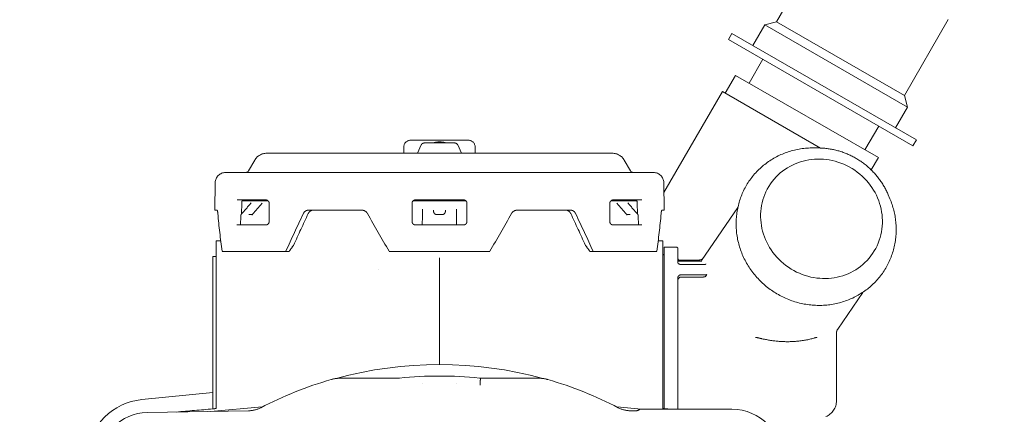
# Model space of a CAD drawing. Header units: millimetres. Extents: x -25606 to 96684, y -22894 to 47132.
# Tile 74 of 89: x 9481 to 9624, y 7687 to 7745. Entities that reach past the tile are written whole.
import ezdxf

# ---------------------------------------------------------------- set-up
doc = ezdxf.new("R2010")
doc.units = ezdxf.units.MM
doc.header["$LTSCALE"] = 50
doc.linetypes.add('A_CARA_16', pattern=[11.4, 6, -1.8, 0, -1.8, 0, -1.8])
doc.layers.add('CA_TG', color=9, linetype='A_CARA_16', lineweight=13)

# ---------------------------------------------------------------- blocks, each defined once
blk = doc.blocks.new('tg')
h = blk.add_hatch()
h.set_pattern_fill('ANSI31', color=252, scale=254, angle=345, style=0)
h.set_pattern_definition([(30, (1065.013, 4011), (-15.87501, 27.4963), [])])
edge = h.paths.add_edge_path()
edge.add_spline(control_points=[(5561.44, 7111.52), (5560.77, 7111.63), (5560.1, 7111.75), (5559.44, 7111.88)], knot_values=[13.825662, 13.825662, 13.825662, 13.825662, 14.000098, 14.000098, 14.000098, 14.000098], degree=3, periodic=0)
edge.add_line((5559.44, 7111.88), (5559.44, 7111.88))
edge.add_line((5559.44, 7111.88), (5559.44, 7148.08))
edge.add_line((5559.44, 7148.08), (5561.44, 7148.08))
edge.add_line((5561.44, 7148.08), (5561.44, 7111.52))
edge.add_line((5561.44, 7111.52), (5561.44, 7111.52))
edge = h.paths.add_edge_path()
edge.add_line((4448.44, 6141.46), (4448.44, 6226.45))
edge.add_spline(control_points=[(4448.44, 6226.45), (4449.11, 6226.22), (4449.78, 6225.97), (4450.44, 6225.72)], knot_values=[10.864235, 10.864235, 10.864235, 10.864235, 11.074814, 11.074814, 11.074814, 11.074814], degree=3, periodic=0)
edge.add_line((4450.44, 6225.72), (4450.44, 6225.72))
edge.add_line((4450.44, 6225.72), (4450.44, 6142.04))
edge.add_spline(control_points=[(4450.44, 6142.04), (4450.27, 6141.99), (4450.09, 6141.94), (4449.43, 6141.74), (4448.94, 6141.6), (4448.44, 6141.46)], knot_values=[22.713594, 22.713594, 22.713594, 22.713594, 22.768373, 22.768373, 22.922016, 22.922016, 22.922016, 22.922016], degree=3, periodic=0)
edge = h.paths.add_edge_path()
edge.add_ellipse((5557.44, 6158.55), major_axis=(-3, 4), ratio=1, start_angle=270, end_angle=299.5519)
edge.add_line((5559.44, 6163.13), (5559.44, 6212.82))
edge.add_line((5559.44, 6212.82), (5559.44, 6212.82))
edge.add_spline(control_points=[(5559.44, 6212.82), (5559.83, 6212.95), (5560.22, 6213.08), (5560.89, 6213.27), (5561.16, 6213.35), (5561.44, 6213.43)], knot_values=[5.579232, 5.579232, 5.579232, 5.579232, 5.705995, 5.705995, 5.795124, 5.795124, 5.795124, 5.795124], degree=3, periodic=0)
edge.add_line((5561.44, 6213.43), (5561.44, 6161.55))
at = {"color": 252}
for p, q in [((5515.38, 6782.38), (5509.01, 6771.33)), ((5509.01, 6771.33), (5507.3, 6770.88)), ((5527.63, 6760.58), (5509.01, 6771.33)), ((5534, 6771.63), (5527.63, 6760.58)), ((5507.3, 6770.88), (5505.55, 6767.84)), ((5528.08, 6758.88), (5507.3, 6770.88)), ((5502.02, 6768.73), (5502.52, 6769.59)), ((5528.86, 6753.23), (5502.02, 6768.73)), ((5529.36, 6754.09), (5502.52, 6769.59)), ((5507, 6765.85), (5505, 6762.39)), ((5503.05, 6763.51), (5501.55, 6760.92)), ((5523.83, 6751.51), (5503.05, 6763.51)), ((5492.6, 6746.42), (5501.12, 6761.17)), ((5515.41, 6752.91), (5501.12, 6761.17)), ((5527.63, 6760.58), (5528.08, 6758.88)), ((5528.08, 6758.88), (5526.33, 6755.84)), ((5523.88, 6756.1), (5521.88, 6752.64)), ((5529.36, 6754.09), (5528.86, 6753.23)), ((5454.74, 6753.05), (5454.74, 6752.15)), ((5464.14, 6754.05), (5455.74, 6754.05)), ((5457.29, 6753.36), (5456.72, 6752.15)), ((5457.74, 6753.65), (5462.14, 6753.65)), ((5462.59, 6753.36), (5463.16, 6752.15)), ((5465.14, 6753.05), (5465.14, 6752.15)), ((5515.26, 6752.92), (5514.61, 6752.93)), ((5485.1, 6752.15), (5434.78, 6752.15)), ((5523.83, 6751.51), (5522.8, 6749.72)), ((5433.05, 6751.15), (5432.15, 6749.6)), ((5486.83, 6751.15), (5487.73, 6749.6)), ((5491.09, 6749.35), (5428.8, 6749.35)), ((5490.8, 6749.35), (5490.8, 6749.35)), ((5427.3, 6747.87), (5427.25, 6743.85)), ((5492.59, 6747.87), (5492.63, 6743.85)), ((5525.27, 6746.1), (5525.52, 6745.5)), ((5430.5, 6745.35), (5434.65, 6745.35)), ((5431.13, 6743.31), (5431.15, 6744.85)), ((5435.01, 6745.2), (5431.2, 6745.2)), ((5434.14, 6744.88), (5434.14, 6744.88)), ((5435.15, 6742.2), (5435.15, 6744.85)), ((5455.94, 6744.85), (5455.94, 6742.2)), ((5463.8, 6745.2), (5456.08, 6745.2)), ((5456.44, 6745.35), (5463.44, 6745.35)), ((5463.94, 6742.2), (5463.94, 6744.85)), ((5484.73, 6744.85), (5484.73, 6742.2)), ((5488.68, 6745.2), (5484.87, 6745.2)), ((5485.23, 6745.35), (5489.38, 6745.35)), ((5488.74, 6744.85), (5488.75, 6743.31)), ((5498.09, 6736.5), (5503.37, 6744.25)), ((5427.25, 6743.85), (5427.55, 6743.85)), ((5430.98, 6741.7), (5431.01, 6743)), ((5432.2, 6743.2), (5432.2, 6743.2)), ((5432.69, 6743.2), (5432.2, 6743.2)), ((5432.67, 6743.14), (5432.67, 6743.14)), ((5432.77, 6743.32), (5432.77, 6743.32)), ((5440.83, 6743.85), (5448.64, 6743.85)), ((5457.46, 6743), (5457.44, 6741.7)), ((5457.48, 6743.98), (5457.46, 6743)), ((5459.08, 6743.69), (5459.08, 6743.69)), ((5460.44, 6743.2), (5459.44, 6743.2)), ((5460.8, 6743.87), (5460.8, 6743.69)), ((5460.8, 6743.69), (5460.8, 6743.69)), ((5462.42, 6743), (5462.4, 6743.98)), ((5462.44, 6741.7), (5462.42, 6743)), ((5471.24, 6743.85), (5479.05, 6743.85)), ((5487.11, 6743.32), (5487.11, 6743.32)), ((5487.19, 6743.2), (5487.69, 6743.2)), ((5488.87, 6743), (5488.9, 6741.7)), ((5492.33, 6743.85), (5492.63, 6743.85)), ((5434.65, 6741.7), (5430.46, 6741.7)), ((5463.44, 6741.7), (5456.44, 6741.7)), ((5489.42, 6741.7), (5485.23, 6741.7)), ((5427.44, 6739.36), (5428.1, 6739.37)), ((5427.44, 6714.92), (5427.44, 6739.36)), ((5492.44, 6739.36), (5491.78, 6739.37)), ((5492.44, 6739.36), (5492.44, 6714.92)), ((5492.64, 6738.45), (5492.64, 6714.91)), ((5492.64, 6738.45), (5494.44, 6738.45)), ((5426.94, 6737.11), (5427.44, 6737.12)), ((5426.94, 6714.89), (5426.94, 6737.11)), ((5428.31, 6737.85), (5438.05, 6737.85)), ((5452.6, 6737.85), (5467.28, 6737.85)), ((5491.57, 6737.85), (5481.83, 6737.85)), ((5492.44, 6737.31), (5492.44, 6737.31)), ((5494.64, 6738.25), (5494.64, 6736.15)), ((5494.84, 6736.57), (5497.63, 6736.57)), ((5494.84, 6736.4), (5498.04, 6736.4)), ((5498.57, 6735.93), (5495.14, 6735.93)), ((5498.04, 6736.4), (5498.04, 6736.4)), ((5451.02, 6735.23), (5451.02, 6735.23)), ((5459.94, 6734.87), (5459.94, 6734.88)), ((5459.94, 6721.35), (5459.94, 6734.4)), ((5494.64, 6734.02), (5494.64, 6714.85)), ((5495.14, 6734.43), (5498.65, 6734.43)), ((5498.26, 6734.1), (5495.14, 6734.1)), ((5498.85, 6734.48), (5498.66, 6734.19)), ((5517.91, 6726.52), (5521.55, 6731.87)), ((5517.74, 6726.02), (5517.74, 6716.07)), ((5517.91, 6726.52), (5517.91, 6726.52)), ((5505.93, 6725.31), (5505.93, 6725.31)), ((5445.55, 6719.35), (5453.82, 6719.35)), ((5465.9, 6719.35), (5465.9, 6719.35)), ((5466.06, 6719.35), (5474.33, 6719.35)), ((5426.94, 6717.28), (5416.6, 6716.23)), ((5417.39, 6714.35), (5432.14, 6714.61)), ((5434.13, 6715.17), (5426.63, 6714.51)), ((5489.37, 6714.85), (5485.75, 6715.17)), ((5487.74, 6714.61), (5488.44, 6714.59)), ((5489.13, 6714.85), (5489.13, 6714.85)), ((5502.37, 6714.85), (5489.37, 6714.85))]:
    blk.add_line(p, q, dxfattribs=at)
for centre, radius, start, end in [((5455.74, 6753.05), 1, 90.0001, 180), ((5457.74, 6753.15), 0.5, 90, 155), ((5462.14, 6753.15), 0.5, 25, 90), ((5464.14, 6753.05), 1, 0, 89.9999), ((5434.78, 6750.15), 2, 90, 150), ((5485.1, 6750.15), 2, 30, 90), ((5428.8, 6747.85), 1.5, 90, 179.4), ((5431.72, 6749.85), 0.5, 270, 330), ((5488.16, 6749.85), 0.5, 210, 270), ((5491.09, 6747.85), 1.5, 0.6, 90), ((5431.51, 6742.99), 0.5, 138.798, 178.6864), ((5433.15, 6742.99), 0.5, 138.7831, 162.0492), ((5459.58, 6743.7), 0.5, 265.3172, 269.9992), ((5460.3, 6743.7), 0.5, 270, 274.627), ((5486.74, 6742.99), 0.5, 17.9506, 41.217), ((5488.37, 6742.99), 0.5, 1.3136, 41.202), ((5494.44, 6738.25), 0.2, 359.9995, 90), ((5492.44, 6737.51), 0.2, 270.5, 359.9999), ((5494.84, 6736.6), 0.2, 180.0002, 270), ((5459.94, 6664.85), 56.5, 74.5366, 105.4634), ((5459.94, 6664.85), 54.82, 83.9224, 96.0776), ((5459.94, 6664.85), 56.55, 106.212, 117.4034), ((5445.55, 6714.35), 5, 90, 106.2121), ((5453.82, 6722.35), 3, 270, 276.0776), ((5459.94, 6664.89), 53.71, 92.6145, 92.6146), ((5459.94, 6664.79), 53.81, 87.3854, 87.3855), ((5474.33, 6714.35), 5, 73.7879, 90), ((5459.94, 6664.85), 56.55, 62.5966, 73.788), ((5417.51, 6707.28), 9, 95.805, 173.4332), ((5515.24, 6716.07), 2.5, 292.5, 0), ((5417.51, 6707.28), 7.07, 91, 179), ((5432.07, 6718.6), 4, 270.9998, 297.4037), ((5487.81, 6718.6), 4, 242.5963, 269.0002), ((5502.37, 6707.28), 7.57, 0, 89)]:
    blk.add_arc(centre, radius, start, end, dxfattribs=at)
blk.add_ellipse((5515.56, 6742.6), major_axis=(-7.44, 5.07), ratio=0.951251, dxfattribs=at)
for centre, major_axis, ratio, start_param, end_param in [((5459.94, 6751.42), (0, 55.9), 0.583239, 1.715561, 1.815965), ((5459.42, 6751.42), (30.37, 55.52), 0.213624, 1.831897, 1.932301), ((5459.45, 6751.46), (29, 53), 0.213624, 1.83969, 1.92706), ((5460.46, 6751.42), (-30.37, 55.52), 0.213624, 1.599226, 1.69963), ((5459.42, 6751.42), (-30.37, -55.52), 0.213624, 1.441963, 1.542367), ((5460.43, 6751.46), (29, -53), 0.213624, 1.214533, 1.301903), ((5460.46, 6751.42), (30.37, -55.52), 0.213624, 1.209292, 1.309696), ((5459.94, 6751.42), (0, 55.9), 0.583239, 4.46722, 4.567624), ((4458.49, 4808.05), (1012.93, 1964.27), 0.030912, 0.201675, 0.204228), ((6461.4, 4808.05), (1012.93, -1964.27), 0.030912, 2.937365, 2.939918), ((5494.84, 6736.89), (0, -0.325), 0.616038, 4.712389, 6.283185), ((5494.44, 6736.15), (0.2, 0), 0.858845, 0.000044, 0.000131), ((5459.94, 6734.37), (0, 0.5), 0.00002, 4.764701, 6.230873), ((5495.14, 6733.62), (-0.5, 0), 0.970444, 4.712389, 6.283185), ((5514.32, 6725.68), (0.139, -0.48), 0.433106, 6.283096, 6.283185), ((5465.98, 6720.85), (-3, 0.05), 0.499836, 1.552403, 1.606114), ((5486.79, 6720.36), (-173.92, -15.21), 0.00149, 1.186601, 1.219451), ((5488.45, 6715.59), (-0.683, 0.732), 0.998824, 2.374236, 3.127907), ((5433.1, 6720.36), (173.92, -15.21), 0.00149, 5.063734, 5.066266), ((5502.45, 6713.01), (-3.73, 0.05), 0.493037, 4.706542, 4.741937)]:
    blk.add_ellipse(centre, major_axis=major_axis, ratio=ratio, start_param=start_param, end_param=end_param, dxfattribs=at)
for points, knots in [([(4992.93, 6595.84), (4997.01, 6595.84), (4999, 6596.2), (5004.33, 6598.24), (5007.13, 6599.64), (5019.37, 6606.83), (5032.56, 6615.85), (5082.68, 6648.22), (5130.58, 6677.42), (5242.37, 6741.85), (5303.21, 6776.12), (5372.37, 6815.64), (5392.04, 6826.92), (5416.14, 6840.18), (5423.28, 6843.99), (5436.02, 6850.34), (5441.63, 6852.89), (5451.63, 6856.63), (5456.11, 6857.93), (5465.42, 6859.32), (5470.31, 6859.23), (5478.76, 6857.39), (5482.32, 6855.97), (5486.82, 6853.68), (5487.97, 6853.05), (5489.12, 6852.39)], [1, 1, 1, 1, 1.148821, 1.148821, 1.255648, 1.255648, 1.507157, 1.507157, 1.907157, 1.907157, 2.307157, 2.307157, 2.507157, 2.507157, 2.607157, 2.607157, 2.705367, 2.705367, 2.794757, 2.794757, 2.890784, 2.890784, 2.971439, 2.971439, 3, 3, 3, 3]), ([(4992.93, 6570.84), (5000.41, 6570.84), (5007.65, 6572.37), (5021.46, 6578.66), (5028.38, 6583.13), (5058.41, 6602.72), (5092.69, 6625.28), (5190.18, 6683.37), (5252.5, 6718.55), (5333.62, 6764.7), (5358.49, 6778.93), (5400.89, 6803.12), (5418.44, 6813.09), (5438.89, 6823.9), (5444.75, 6826.81), (5457.15, 6832.29), (5462.34, 6833.75), (5467.52, 6834.19), (5468.8, 6834.05), (5471.6, 6833.26), (5473.06, 6832.67), (5475.49, 6831.37), (5476.04, 6831.07), (5476.62, 6830.74)], [1, 1, 1, 1, 1.178713, 1.178713, 1.361279, 1.361279, 1.761279, 1.761279, 2.161279, 2.161279, 2.361279, 2.361279, 2.561279, 2.561279, 2.661279, 2.661279, 2.813576, 2.813576, 2.906423, 2.906423, 2.980207, 2.980207, 3, 3, 3, 3]), ([(5459.94, 6753.8), (5459.94, 6753.8), (5459.94, 6753.8), (5459.94, 6753.8), (5459.86, 6753.8), (5459.78, 6753.8), (5459.7, 6753.79)], [0.49990091, 0.49990091, 0.49990091, 0.49990091, 0.5, 0.5, 0.5, 0.55222833, 0.55222833, 0.55222833, 0.55222833]), ([(5514.61, 6752.93), (5513.36, 6752.96), (5512.11, 6752.79), (5509.76, 6752.07), (5508.65, 6751.52), (5506.68, 6750.1), (5505.82, 6749.23), (5504.43, 6747.26), (5503.91, 6746.17), (5503.23, 6743.86), (5503.08, 6742.64), (5503.18, 6740.21), (5503.42, 6738.99), (5504.29, 6736.67), (5504.91, 6735.57), (5506.48, 6733.6), (5507.42, 6732.74), (5509.52, 6731.33), (5510.68, 6730.79), (5513.11, 6730.09), (5514.37, 6729.93), (5516.87, 6730.02), (5518.1, 6730.26), (5520.4, 6731.12), (5521.47, 6731.73), (5523.35, 6733.26), (5524.15, 6734.18), (5525.42, 6736.22), (5525.88, 6737.35), (5526.42, 6739.7), (5526.49, 6740.92), (5526.26, 6743.29), (5525.97, 6744.42), (5525.52, 6745.5)], [1.593832, 1.593832, 1.593832, 1.593832, 1.916074, 1.916074, 2.234929, 2.234929, 2.550625, 2.550625, 2.864939, 2.864939, 3.180384, 3.180384, 3.498835, 3.498835, 3.820693, 3.820693, 4.145023, 4.145023, 4.470209, 4.470209, 4.794452, 4.794452, 5.116127, 5.116127, 5.434341, 5.434341, 5.749614, 5.749614, 6.063948, 6.063948, 6.379839, 6.379839, 6.680921, 6.680921, 6.680921, 6.680921]), ([(5525.27, 6746.1), (5524.94, 6746.88), (5524.52, 6747.62), (5523.51, 6749), (5522.93, 6749.63), (5521.63, 6750.75), (5520.92, 6751.24), (5519.4, 6752.04), (5518.6, 6752.35), (5516.95, 6752.78), (5516.1, 6752.9), (5515.26, 6752.92)], [0.397735, 0.397735, 0.397735, 0.397735, 0.636955, 0.636955, 0.876174, 0.876174, 1.115393, 1.115393, 1.354612, 1.354612, 1.593832, 1.593832, 1.593832, 1.593832]), ([(5431.35, 6745.35), (5431.32, 6745.35), (5431.3, 6745.34), (5431.25, 6745.29), (5431.22, 6745.25), (5431.19, 6745.16), (5431.17, 6745.1), (5431.15, 6744.98), (5431.15, 6744.91), (5431.15, 6744.85), (5431.15, 6744.85), (5431.15, 6744.85), (5431.15, 6744.85)], [0.2268076, 0.2268076, 0.2268076, 0.2268076, 0.24571391, 0.24571391, 0.26467933, 0.26467933, 0.28350048, 0.28350048, 0.30232163, 0.30232163, 0.30232163, 0.30238875, 0.30238875, 0.30238875, 0.30238875]), ([(5435.15, 6744.85), (5435.15, 6744.88), (5435.15, 6744.9), (5435.14, 6744.93), (5435.14, 6744.96), (5435.13, 6744.98), (5435.12, 6745.01), (5435.11, 6745.04), (5435.1, 6745.06), (5435.09, 6745.09), (5435.08, 6745.11), (5435.06, 6745.14), (5435.04, 6745.16), (5435.02, 6745.18), (5435, 6745.2), (5434.98, 6745.22), (5434.96, 6745.24), (5434.94, 6745.26), (5434.91, 6745.27), (5434.89, 6745.29), (5434.86, 6745.3), (5434.84, 6745.31), (5434.81, 6745.33), (5434.78, 6745.33), (5434.75, 6745.34), (5434.72, 6745.35), (5434.68, 6745.35), (5434.65, 6745.35)], [0, 0, 0, 0, 0.111111, 0.111111, 0.111111, 0.222222, 0.222222, 0.222222, 0.333333, 0.333333, 0.333333, 0.444444, 0.444444, 0.444444, 0.555556, 0.555556, 0.555556, 0.666667, 0.666667, 0.666667, 0.777778, 0.777778, 0.777778, 0.888889, 0.888889, 0.888889, 1, 1, 1, 1]), ([(5456.44, 6745.35), (5456.41, 6745.35), (5456.38, 6745.35), (5456.35, 6745.34), (5456.32, 6745.34), (5456.29, 6745.33), (5456.26, 6745.32), (5456.23, 6745.31), (5456.2, 6745.29), (5456.18, 6745.27), (5456.15, 6745.26), (5456.13, 6745.24), (5456.1, 6745.22), (5456.08, 6745.2), (5456.06, 6745.18), (5456.05, 6745.16), (5456.03, 6745.13), (5456.01, 6745.11), (5456, 6745.09), (5455.99, 6745.07), (5455.98, 6745.05), (5455.97, 6745.02), (5455.96, 6745), (5455.96, 6744.98), (5455.95, 6744.96), (5455.95, 6744.94), (5455.95, 6744.92), (5455.94, 6744.9), (5455.94, 6744.89), (5455.94, 6744.87), (5455.94, 6744.85)], [0, 0, 0, 0, 0.1, 0.1, 0.1, 0.2, 0.2, 0.2, 0.3, 0.3, 0.3, 0.4, 0.4, 0.4, 0.5, 0.5, 0.5, 0.6, 0.6, 0.6, 0.7, 0.7, 0.7, 0.8, 0.8, 0.8, 0.9, 0.9, 0.9, 1, 1, 1, 1]), ([(5463.94, 6744.85), (5463.94, 6744.87), (5463.94, 6744.88), (5463.94, 6744.9), (5463.94, 6744.92), (5463.93, 6744.94), (5463.93, 6744.96), (5463.92, 6744.98), (5463.92, 6745), (5463.91, 6745.02), (5463.9, 6745.04), (5463.89, 6745.07), (5463.88, 6745.09), (5463.87, 6745.11), (5463.85, 6745.13), (5463.84, 6745.15), (5463.82, 6745.18), (5463.8, 6745.2), (5463.78, 6745.22), (5463.76, 6745.24), (5463.73, 6745.26), (5463.71, 6745.27), (5463.68, 6745.29), (5463.65, 6745.3), (5463.62, 6745.32), (5463.59, 6745.33), (5463.56, 6745.34), (5463.53, 6745.34), (5463.5, 6745.35), (5463.47, 6745.35), (5463.44, 6745.35)], [0, 0, 0, 0, 0.1, 0.1, 0.1, 0.2, 0.2, 0.2, 0.3, 0.3, 0.3, 0.4, 0.4, 0.4, 0.5, 0.5, 0.5, 0.6, 0.6, 0.6, 0.7, 0.7, 0.7, 0.8, 0.8, 0.8, 0.9, 0.9, 0.9, 1, 1, 1, 1]), ([(5485.23, 6745.35), (5485.2, 6745.35), (5485.17, 6745.35), (5485.13, 6745.34), (5485.1, 6745.33), (5485.07, 6745.33), (5485.05, 6745.31), (5485.02, 6745.3), (5484.99, 6745.29), (5484.97, 6745.27), (5484.94, 6745.26), (5484.92, 6745.24), (5484.9, 6745.22), (5484.88, 6745.2), (5484.86, 6745.18), (5484.84, 6745.16), (5484.82, 6745.14), (5484.81, 6745.11), (5484.79, 6745.09), (5484.78, 6745.06), (5484.77, 6745.04), (5484.76, 6745.01), (5484.75, 6744.98), (5484.74, 6744.96), (5484.74, 6744.93), (5484.73, 6744.9), (5484.73, 6744.88), (5484.73, 6744.85)], [0.0000006, 0.0000006, 0.0000006, 0.0000006, 0.1111111, 0.1111111, 0.1111111, 0.2222222, 0.2222222, 0.2222222, 0.3333333, 0.3333333, 0.3333333, 0.4444444, 0.4444444, 0.4444444, 0.5555556, 0.5555556, 0.5555556, 0.6666667, 0.6666667, 0.6666667, 0.7777778, 0.7777778, 0.7777778, 0.8888889, 0.8888889, 0.8888889, 1, 1, 1, 1]), ([(5488.74, 6744.85), (5488.74, 6744.85), (5488.74, 6744.85), (5488.74, 6744.85), (5488.74, 6744.91), (5488.73, 6744.98), (5488.71, 6745.1), (5488.69, 6745.16), (5488.66, 6745.25), (5488.64, 6745.29), (5488.59, 6745.34), (5488.56, 6745.35), (5488.53, 6745.35)], [0.30225451, 0.30225451, 0.30225451, 0.30225451, 0.30232163, 0.30232163, 0.30232163, 0.32114278, 0.32114278, 0.33996393, 0.33996393, 0.35892935, 0.35892935, 0.37783566, 0.37783566, 0.37783566, 0.37783566]), ([(5427.56, 6743.85), (5427.58, 6743.84), (5427.59, 6743.82), (5427.63, 6743.72), (5427.64, 6743.65), (5427.66, 6743.5), (5427.67, 6743.43), (5427.68, 6743.35)], [0.15883521, 0.15883521, 0.15883521, 0.15883521, 0.18935048, 0.18935048, 0.22742869, 0.22742869, 0.25236117, 0.25236117, 0.25236117, 0.25236117]), ([(5440.12, 6743.35), (5440.16, 6743.43), (5440.2, 6743.5), (5440.32, 6743.65), (5440.42, 6743.72), (5440.62, 6743.83), (5440.73, 6743.85), (5440.83, 6743.85)], [-0.2523612, -0.2523612, -0.2523612, -0.2523612, -0.2274287, -0.2274287, -0.1893505, -0.1893505, -0.1514153, -0.1514153, -0.1514153, -0.1514153]), ([(5441.53, 6743.85), (5441.43, 6743.85), (5441.32, 6743.83), (5441.12, 6743.72), (5441.03, 6743.65), (5440.91, 6743.5), (5440.86, 6743.43), (5440.83, 6743.35)], [0.1514795, 0.1514795, 0.1514795, 0.1514795, 0.1894495, 0.1894495, 0.2275694, 0.2275694, 0.2524986, 0.2524986, 0.2524986, 0.2524986]), ([(5448.64, 6743.85), (5448.76, 6743.85), (5448.89, 6743.83), (5449.12, 6743.72), (5449.23, 6743.65), (5449.37, 6743.5), (5449.42, 6743.43), (5449.47, 6743.35)], [-0.1512805, -0.1512805, -0.1512805, -0.1512805, -0.1133453, -0.1133453, -0.0752671, -0.0752671, -0.0503346, -0.0503346, -0.0503346, -0.0503346]), ([(5459.08, 6743.69), (5459.08, 6743.72), (5459.08, 6743.75), (5459.08, 6743.78), (5459.08, 6743.81), (5459.08, 6743.84), (5459.08, 6743.87)], [0.0000489, 0.0000489, 0.0000489, 0.0000489, 0.5, 0.5, 0.5, 0.9999603, 0.9999603, 0.9999603, 0.9999603]), ([(5459.08, 6743.69), (5459.08, 6743.64), (5459.09, 6743.58), (5459.13, 6743.48), (5459.15, 6743.43), (5459.22, 6743.35), (5459.26, 6743.31), (5459.35, 6743.25), (5459.4, 6743.23), (5459.48, 6743.21), (5459.51, 6743.2), (5459.54, 6743.2)], [0, 0, 0, 0, 0.01614798, 0.01614798, 0.03207198, 0.03207198, 0.04800406, 0.04800406, 0.06393595, 0.06393595, 0.07328827, 0.07328827, 0.07328827, 0.07328827]), ([(5460.34, 6743.2), (5460.39, 6743.21), (5460.45, 6743.22), (5460.55, 6743.26), (5460.59, 6743.29), (5460.67, 6743.36), (5460.71, 6743.4), (5460.76, 6743.49), (5460.78, 6743.54), (5460.8, 6743.63), (5460.8, 6743.66), (5460.8, 6743.69)], [0, 0, 0, 0, 0.01604883, 0.01604883, 0.03196471, 0.03196471, 0.04789723, 0.04789723, 0.06382907, 0.06382907, 0.07333699, 0.07333699, 0.07333699, 0.07333699]), ([(5470.42, 6743.35), (5470.46, 6743.43), (5470.51, 6743.5), (5470.65, 6743.65), (5470.76, 6743.72), (5470.99, 6743.83), (5471.12, 6743.85), (5471.24, 6743.85)], [-0.5552273, -0.5552273, -0.5552273, -0.5552273, -0.5302948, -0.5302948, -0.4922166, -0.4922166, -0.4542815, -0.4542815, -0.4542815, -0.4542815]), ([(5479.05, 6743.35), (5479.02, 6743.43), (5478.97, 6743.5), (5478.85, 6743.65), (5478.76, 6743.72), (5478.56, 6743.83), (5478.45, 6743.85), (5478.35, 6743.85)], [0.3533443, 0.3533443, 0.3533443, 0.3533443, 0.3782735, 0.3782735, 0.4163934, 0.4163934, 0.4543634, 0.4543634, 0.4543634, 0.4543634]), ([(5479.05, 6743.85), (5479.16, 6743.85), (5479.26, 6743.83), (5479.47, 6743.72), (5479.56, 6743.65), (5479.68, 6743.5), (5479.72, 6743.43), (5479.76, 6743.35)], [-0.4541466, -0.4541466, -0.4541466, -0.4541466, -0.4162114, -0.4162114, -0.3781332, -0.3781332, -0.3532008, -0.3532008, -0.3532008, -0.3532008]), ([(5492.2, 6743.35), (5492.21, 6743.43), (5492.22, 6743.5), (5492.24, 6743.65), (5492.26, 6743.72), (5492.29, 6743.82), (5492.3, 6743.84), (5492.32, 6743.85)], [-0.25236117, -0.25236117, -0.25236117, -0.25236117, -0.22742869, -0.22742869, -0.18935048, -0.18935048, -0.15883517, -0.15883517, -0.15883517, -0.15883517]), ([(5434.65, 6741.7), (5434.68, 6741.7), (5434.72, 6741.7), (5434.75, 6741.71), (5434.78, 6741.72), (5434.81, 6741.72), (5434.84, 6741.74), (5434.86, 6741.75), (5434.89, 6741.76), (5434.91, 6741.78), (5434.94, 6741.79), (5434.96, 6741.81), (5434.98, 6741.83), (5435, 6741.85), (5435.02, 6741.87), (5435.04, 6741.89), (5435.06, 6741.91), (5435.08, 6741.94), (5435.09, 6741.96), (5435.1, 6741.98), (5435.11, 6742.01), (5435.12, 6742.03), (5435.12, 6742.03), (5435.12, 6742.04), (5435.12, 6742.04), (5435.13, 6742.07), (5435.14, 6742.09), (5435.14, 6742.12), (5435.15, 6742.15), (5435.15, 6742.17), (5435.15, 6742.2)], [0, 0, 0, 0, 0.1111111, 0.1111111, 0.1111111, 0.2222222, 0.2222222, 0.2222222, 0.3333333, 0.3333333, 0.3333333, 0.4444444, 0.4444444, 0.4444444, 0.5555556, 0.5555556, 0.5555556, 0.6666667, 0.6666667, 0.6666667, 0.7666667, 0.7666667, 0.7666667, 0.7777778, 0.7777778, 0.7777778, 0.8888889, 0.8888889, 0.8888889, 1, 1, 1, 1]), ([(5455.94, 6742.2), (5455.94, 6742.18), (5455.94, 6742.16), (5455.94, 6742.15), (5455.95, 6742.13), (5455.95, 6742.11), (5455.95, 6742.09), (5455.96, 6742.07), (5455.96, 6742.05), (5455.97, 6742.02), (5455.98, 6742), (5455.99, 6741.98), (5456, 6741.96), (5456.01, 6741.94), (5456.03, 6741.91), (5456.05, 6741.89), (5456.06, 6741.87), (5456.08, 6741.85), (5456.1, 6741.83), (5456.13, 6741.81), (5456.15, 6741.79), (5456.18, 6741.77), (5456.2, 6741.76), (5456.23, 6741.74), (5456.26, 6741.73), (5456.29, 6741.72), (5456.32, 6741.71), (5456.35, 6741.71), (5456.38, 6741.7), (5456.41, 6741.7), (5456.44, 6741.7)], [0, 0, 0, 0, 0.1, 0.1, 0.1, 0.2, 0.2, 0.2, 0.3, 0.3, 0.3, 0.4, 0.4, 0.4, 0.5, 0.5, 0.5, 0.6, 0.6, 0.6, 0.7, 0.7, 0.7, 0.8, 0.8, 0.8, 0.9, 0.9, 0.9, 1, 1, 1, 1]), ([(5463.44, 6741.7), (5463.47, 6741.7), (5463.5, 6741.7), (5463.53, 6741.71), (5463.56, 6741.71), (5463.59, 6741.72), (5463.62, 6741.73), (5463.65, 6741.74), (5463.68, 6741.76), (5463.7, 6741.77), (5463.73, 6741.79), (5463.75, 6741.81), (5463.78, 6741.83), (5463.8, 6741.85), (5463.82, 6741.87), (5463.83, 6741.89), (5463.85, 6741.91), (5463.87, 6741.94), (5463.88, 6741.96), (5463.89, 6741.98), (5463.9, 6742), (5463.91, 6742.02), (5463.92, 6742.04), (5463.92, 6742.07), (5463.93, 6742.09), (5463.93, 6742.11), (5463.94, 6742.13), (5463.94, 6742.15), (5463.94, 6742.16), (5463.94, 6742.18), (5463.94, 6742.2)], [0, 0, 0, 0, 0.1, 0.1, 0.1, 0.2, 0.2, 0.2, 0.3, 0.3, 0.3, 0.4, 0.4, 0.4, 0.5, 0.5, 0.5, 0.6, 0.6, 0.6, 0.7, 0.7, 0.7, 0.8, 0.8, 0.8, 0.9, 0.9, 0.9, 1, 1, 1, 1]), ([(5484.73, 6742.2), (5484.73, 6742.17), (5484.73, 6742.15), (5484.74, 6742.12), (5484.74, 6742.09), (5484.75, 6742.07), (5484.76, 6742.04), (5484.77, 6742.01), (5484.78, 6741.99), (5484.79, 6741.96), (5484.81, 6741.94), (5484.82, 6741.91), (5484.84, 6741.89), (5484.86, 6741.87), (5484.88, 6741.85), (5484.9, 6741.83), (5484.92, 6741.81), (5484.94, 6741.79), (5484.97, 6741.78), (5484.99, 6741.76), (5485.02, 6741.75), (5485.05, 6741.74), (5485.07, 6741.72), (5485.1, 6741.72), (5485.13, 6741.71), (5485.17, 6741.7), (5485.2, 6741.7), (5485.23, 6741.7)], [0, 0, 0, 0, 0.111111, 0.111111, 0.111111, 0.222222, 0.222222, 0.222222, 0.333333, 0.333333, 0.333333, 0.444444, 0.444444, 0.444444, 0.555556, 0.555556, 0.555556, 0.666667, 0.666667, 0.666667, 0.777778, 0.777778, 0.777778, 0.888889, 0.888889, 0.888889, 1, 1, 1, 1]), ([(5459.94, 6734.88), (5459.94, 6734.89), (5459.94, 6734.91), (5459.94, 6734.95), (5459.94, 6734.99), (5459.94, 6735.04), (5459.94, 6735.11), (5459.94, 6735.18), (5459.94, 6735.27), (5459.94, 6735.36), (5459.94, 6735.46), (5459.94, 6735.56), (5459.94, 6735.68), (5459.94, 6735.8), (5459.94, 6735.93), (5459.94, 6736.06), (5459.94, 6736.19), (5459.94, 6736.33), (5459.94, 6736.48), (5459.94, 6736.62), (5459.94, 6736.77), (5459.94, 6736.91)], [0, 0, 0, 0, 0.1428571, 0.1428571, 0.1428571, 0.2857143, 0.2857143, 0.2857143, 0.4285714, 0.4285714, 0.4285714, 0.5714286, 0.5714286, 0.5714286, 0.7142857, 0.7142857, 0.7142857, 0.8571429, 0.8571429, 0.8571429, 0.9999618, 0.9999618, 0.9999618, 0.9999618]), ([(5494.64, 6736.15), (5494.64, 6736.15), (5494.64, 6736.14), (5494.66, 6736.12), (5494.67, 6736.1), (5494.71, 6736.06), (5494.74, 6736.04), (5494.81, 6736), (5494.86, 6735.98), (5494.96, 6735.95), (5495.01, 6735.94), (5495.09, 6735.93), (5495.11, 6735.93), (5495.14, 6735.93)], [0, 0, 0, 0, 0.02046629, 0.02046629, 0.03562672, 0.03562672, 0.05491578, 0.05491578, 0.07281063, 0.07281063, 0.08921473, 0.08921473, 0.0970653, 0.0970653, 0.0970653, 0.0970653]), ([(5497.63, 6736.57), (5497.7, 6736.57), (5497.77, 6736.58), (5497.92, 6736.6), (5497.99, 6736.62), (5498.12, 6736.67), (5498.17, 6736.7), (5498.24, 6736.75), (5498.26, 6736.76), (5498.28, 6736.78)], [-0.086982, -0.086982, -0.086982, -0.086982, -0.06524701, -0.06524701, -0.04188543, -0.04188543, -0.0199985, -0.0199985, -0.00922277, -0.00922277, -0.00922277, -0.00922277]), ([(5498.04, 6736.4), (5498.09, 6736.4), (5498.12, 6736.42), (5498.12, 6736.42), (5498.12, 6736.42), (5498.12, 6736.42)], [0, 0, 0, 0, 0.05616414, 0.05616414, 0.07183933, 0.07183933, 0.07183933, 0.07183933]), ([(5498.57, 6735.93), (5498.59, 6735.93), (5498.61, 6735.94), (5498.65, 6735.95), (5498.67, 6735.96), (5498.69, 6735.97), (5498.7, 6735.98), (5498.71, 6735.99), (5498.71, 6735.99), (5498.72, 6736), (5498.72, 6736), (5498.72, 6736.01), (5498.72, 6736.01), (5498.72, 6736.01), (5498.72, 6736.01), (5498.72, 6736.01)], [0, 0, 0, 0, 0.00656646, 0.00656646, 0.01294619, 0.01294619, 0.0155858, 0.0155858, 0.01757949, 0.01757949, 0.02087417, 0.02087417, 0.02377819, 0.02377819, 0.02427549, 0.02427549, 0.02427549, 0.02427549]), ([(5494.64, 6734.02), (5494.64, 6734.07), (5494.65, 6734.13), (5494.71, 6734.23), (5494.75, 6734.28), (5494.84, 6734.35), (5494.89, 6734.38), (5495.01, 6734.42), (5495.08, 6734.43), (5495.14, 6734.43)], [-0.24418867, -0.24418867, -0.24418867, -0.24418867, -0.2220897, -0.2220897, -0.19999074, -0.19999074, -0.18125074, -0.18125074, -0.16251074, -0.16251074, -0.16251074, -0.16251074]), ([(5498.26, 6734.1), (5498.31, 6734.1), (5498.35, 6734.11), (5498.44, 6734.11), (5498.48, 6734.12), (5498.56, 6734.14), (5498.59, 6734.15), (5498.63, 6734.17), (5498.65, 6734.18), (5498.66, 6734.19)], [-0.05600117, -0.05600117, -0.05600117, -0.05600117, -0.04241323, -0.04241323, -0.0280255, -0.0280255, -0.01352759, -0.01352759, -0.00000935, -0.00000935, -0.00000935, -0.00000935]), ([(5498.85, 6734.48), (5498.85, 6734.47), (5498.84, 6734.47), (5498.82, 6734.45), (5498.8, 6734.45), (5498.76, 6734.44), (5498.74, 6734.43), (5498.69, 6734.43), (5498.67, 6734.43), (5498.65, 6734.43)], [0.00000129, 0.00000129, 0.00000129, 0.00000129, 0.00805009, 0.00805009, 0.01706717, 0.01706717, 0.02466145, 0.02466145, 0.03148294, 0.03148294, 0.03148294, 0.03148294]), ([(5517.91, 6726.52), (5517.85, 6726.43), (5517.81, 6726.33), (5517.76, 6726.18), (5517.75, 6726.13), (5517.74, 6726.05), (5517.74, 6726.02), (5517.74, 6725.99), (5517.74, 6725.99), (5517.74, 6725.98), (5517.74, 6725.97), (5517.74, 6725.97), (5517.74, 6725.97), (5517.74, 6725.96), (5517.74, 6725.96), (5517.74, 6725.96), (5517.74, 6725.96), (5517.74, 6725.96), (5517.74, 6725.96), (5517.74, 6725.96), (5517.74, 6725.96), (5517.74, 6725.96), (5517.74, 6725.96), (5517.74, 6725.96), (5517.74, 6725.96), (5517.74, 6725.96), (5517.74, 6725.96), (5517.74, 6725.96)], [0, 0, 0, 0, 0.03240189, 0.03240189, 0.04817001, 0.04817001, 0.05614307, 0.05614307, 0.05763689, 0.05763689, 0.05875761, 0.05875761, 0.05917942, 0.05917942, 0.05938232, 0.05938232, 0.05948297, 0.05948297, 0.05968593, 0.05968593, 0.06049636, 0.06049636, 0.06209557, 0.06209557, 0.06689174, 0.06689174, 0.06822759, 0.06822759, 0.06822759, 0.06822759]), ([(5506.51, 6725.2), (5506.4, 6725.22), (5506.29, 6725.25), (5506.13, 6725.28), (5506.08, 6725.29), (5506.01, 6725.31), (5505.99, 6725.31), (5505.96, 6725.31), (5505.95, 6725.31), (5505.93, 6725.31), (5505.93, 6725.31), (5505.93, 6725.31)], [0, 0, 0, 0, 0.03706482, 0.03706482, 0.05713844, 0.05713844, 0.06803002, 0.06803002, 0.07386223, 0.07386223, 0.08001247, 0.08001247, 0.08001247, 0.08001247]), ([(5514.46, 6725.2), (5513.68, 6724.97), (5512.81, 6724.81), (5511.1, 6724.66), (5510.24, 6724.66), (5508.56, 6724.79), (5507.72, 6724.92), (5506.79, 6725.13), (5506.65, 6725.16), (5506.51, 6725.2)], [0, 0, 0, 0, 0.2687942, 0.2687942, 0.5202502, 0.5202502, 0.7781458, 0.7781458, 0.8256235, 0.8256235, 0.8256235, 0.8256235]), ([(5514.89, 6725.32), (5514.89, 6725.32), (5514.89, 6725.32), (5514.88, 6725.31), (5514.88, 6725.31), (5514.86, 6725.31), (5514.85, 6725.31), (5514.81, 6725.3), (5514.79, 6725.29), (5514.72, 6725.27), (5514.67, 6725.26), (5514.57, 6725.23), (5514.51, 6725.22), (5514.46, 6725.2)], [0.00845021, 0.00845021, 0.00845021, 0.00845021, 0.01183605, 0.01183605, 0.01662697, 0.01662697, 0.02351195, 0.02351195, 0.03467357, 0.03467357, 0.05331765, 0.05331765, 0.07224748, 0.07224748, 0.07224748, 0.07224748]), ([(5465.9, 6719.35), (5465.89, 6719.35), (5465.89, 6719.35), (5465.86, 6719.36), (5465.84, 6719.36), (5465.79, 6719.36), (5465.77, 6719.36), (5465.75, 6719.37)], [-1.28348007, -1.28348007, -1.28348007, -1.28348007, -1.28098959, -1.28098959, -1.27367354, -1.27367354, -1.26652117, -1.26652117, -1.26652117, -1.26652117]), ([(5465.9, 6719.35), (5465.9, 6719.35), (5465.9, 6719.33), (5465.9, 6719.29), (5465.9, 6719.26), (5465.89, 6719.22), (5465.89, 6719.16), (5465.89, 6719.16), (5465.89, 6719.15), (5465.89, 6719.15), (5465.89, 6719.08), (5465.88, 6719.01), (5465.88, 6718.93), (5465.87, 6718.84), (5465.87, 6718.75), (5465.86, 6718.65), (5465.86, 6718.55), (5465.85, 6718.45), (5465.85, 6718.35)], [0, 0, 0, 0, 0.2, 0.2, 0.2, 0.38, 0.38, 0.38, 0.4, 0.4, 0.4, 0.6, 0.6, 0.6, 0.8, 0.8, 0.8, 1, 1, 1, 1]), ([(5427.44, 6714.94), (5427.44, 6714.94), (5427.43, 6714.93), (5427.37, 6714.93), (5427.33, 6714.92), (5427.24, 6714.91), (5427.18, 6714.91), (5427.07, 6714.9), (5427.01, 6714.89), (5426.95, 6714.89)], [0.24409515, 0.24409515, 0.24409515, 0.24409515, 0.26674595, 0.26674595, 0.28709204, 0.28709204, 0.3056443, 0.3056443, 0.32245414, 0.32245414, 0.32245414, 0.32245414]), ([(5489.37, 6714.85), (5489.32, 6714.85), (5489.27, 6714.85), (5489.2, 6714.85), (5489.17, 6714.85), (5489.14, 6714.85), (5489.13, 6714.85), (5489.13, 6714.85)], [-0.08956865, -0.08956865, -0.08956865, -0.08956865, -0.04522762, -0.04522762, -0.0206362, -0.0206362, -0.00000167, -0.00000167, -0.00000167, -0.00000167]), ([(5492.93, 6714.89), (5492.88, 6714.89), (5492.81, 6714.9), (5492.7, 6714.91), (5492.64, 6714.91), (5492.55, 6714.92), (5492.51, 6714.93), (5492.46, 6714.93), (5492.44, 6714.94), (5492.44, 6714.94)], [0.00086957, 0.00086957, 0.00086957, 0.00086957, 0.0176794, 0.0176794, 0.03623166, 0.03623166, 0.05657775, 0.05657775, 0.07922855, 0.07922855, 0.07922855, 0.07922855])]:
    blk.add_open_spline(points, degree=3, knots=knots, dxfattribs=at)
for points in [[(5459.32, 6753.73), (5459.21, 6753.71), (5459.11, 6753.68), (5459, 6753.65)], [(5459.32, 6753.73), (5459.44, 6753.76), (5459.57, 6753.78), (5459.7, 6753.79)], [(5459.94, 6753.8), (5460.15, 6753.8), (5460.35, 6753.78), (5460.55, 6753.74)], [(5460.88, 6753.65), (5460.77, 6753.69), (5460.66, 6753.72), (5460.55, 6753.74)], [(5431.14, 6743.32), (5431.6, 6743.85), (5432.07, 6744.38), (5432.54, 6744.92)], [(5432.54, 6744.92), (5432.54, 6744.92), (5432.54, 6744.92), (5432.54, 6744.92)], [(5432.77, 6743.32), (5433.23, 6743.84), (5433.68, 6744.36), (5434.14, 6744.88)], [(5485.75, 6744.88), (5486.2, 6744.36), (5486.66, 6743.84), (5487.11, 6743.32)], [(5487.34, 6744.92), (5487.34, 6744.92), (5487.34, 6744.92), (5487.35, 6744.92)], [(5487.35, 6744.92), (5487.81, 6744.38), (5488.28, 6743.85), (5488.75, 6743.32)], [(5427.55, 6743.85), (5427.56, 6743.85), (5427.56, 6743.85), (5427.56, 6743.85)], [(5492.32, 6743.85), (5492.32, 6743.85), (5492.32, 6743.85), (5492.33, 6743.85)]]:
    blk.add_open_spline(points, degree=3, dxfattribs=at)

msp = doc.modelspace()

# ---------------------------------------------------------------- block references
at = {"layer": 'CA_TG'}
msp.add_blockref('tg', (4082.27, 973.28), dxfattribs=at)

doc.saveas('drawing.dxf')
